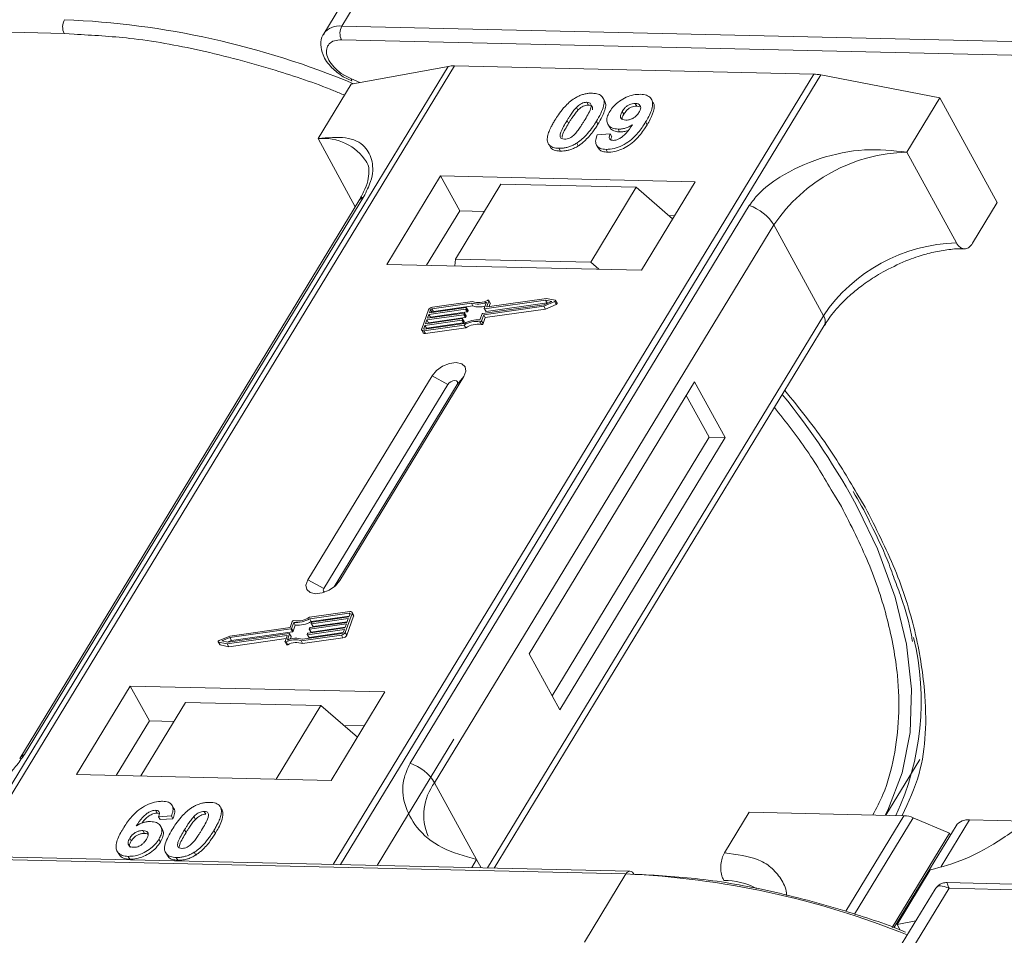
# Model space of a CAD drawing. Header units: millimetres. Extents: x -645 to 830, y -176 to 857.
# Tile 55 of 76: x 340 to 380, y 772 to 809. Entities that reach past the tile are written whole.
import ezdxf

# ---------------------------------------------------------------- set-up
doc = ezdxf.new("R2010")
doc.units = ezdxf.units.MM

msp = doc.modelspace()

# ---------------------------------------------------------------- linework, layer by layer
at = {"color": 7, "linetype": 'Continuous', "lineweight": 15}
for p, q in [((353.931, 811.609), (352.25, 808.847)), ((352.983, 809.159), (354.663, 811.921)), ((309.656, 809.593), (341.703, 808.857)), ((341.703, 808.857), (342.111, 808.827)), ((385.029, 808.423), (352.983, 809.159)), ((352.97, 808.599), (385.017, 807.863)), ((357.302, 807.522), (337.79, 775.455)), ((338.032, 775.45), (357.559, 807.541)), ((372.154, 807.206), (352.627, 775.115)), ((353.373, 807.014), (353.047, 807.182)), ((353.363, 806.797), (357.302, 807.522)), ((357.559, 807.541), (372.154, 807.206)), ((353.363, 806.797), (352.018, 804.587)), ((352.927, 775.108), (372.439, 807.175)), ((353.041, 807.1), (353.396, 806.94)), ((353.713, 806.862), (353.373, 807.014)), ((372.439, 807.175), (377.282, 806.248)), ((362.938, 806.065), (363, 805.951)), ((363.656, 806.128), (363.594, 806.242)), ((364.967, 805.906), (364.905, 806.02)), ((365.624, 806.07), (365.562, 806.183)), ((375.938, 804.038), (377.282, 806.248)), ((377.282, 806.248), (379.61, 801.993)), ((362.513, 805.855), (362.575, 805.741)), ((364.378, 805.696), (364.44, 805.583)), ((364.967, 805.906), (365.081, 805.883)), ((362.133, 805.323), (362.195, 805.209)), ((363.386, 805.178), (363.324, 805.291)), ((365.387, 805.151), (365.325, 805.264)), ((363.789, 805.175), (363.851, 805.061)), ((364.208, 804.973), (364.27, 804.859)), ((352.018, 804.587), (353.532, 801.82)), ((362.526, 804.406), (362.588, 804.292)), ((363.361, 804.744), (363.887, 804.779)), ((363.887, 804.779), (363.949, 804.666)), ((361.417, 804.318), (361.48, 804.205)), ((361.8, 804.195), (361.862, 804.082)), ((363.329, 804.325), (363.391, 804.211)), ((363.72, 804.151), (363.782, 804.037)), ((377.955, 800.351), (375.938, 804.038)), ((356.996, 803.073), (354.811, 799.482)), ((367.34, 802.836), (356.996, 803.073)), ((356.996, 803.073), (357.772, 801.655)), ((365.155, 799.245), (367.34, 802.836)), ((359.446, 802.737), (357.597, 799.698)), ((364.941, 802.611), (359.446, 802.737)), ((363.093, 799.572), (364.941, 802.611)), ((364.941, 802.611), (366.421, 801.326)), ((353.68, 802.063), (339.898, 779.414)), ((340.091, 779.581), (353.873, 802.231)), ((378.602, 800.336), (379.61, 801.993)), ((369.536, 801.871), (355.755, 779.222)), ((357.772, 801.655), (356.428, 799.445)), ((358.774, 801.632), (357.772, 801.655)), ((366.499, 801.454), (366.267, 801.46)), ((356.752, 778.433), (370.533, 801.082)), ((372.551, 797.394), (370.533, 801.082)), ((357.597, 799.698), (357.576, 799.419)), ((363.093, 799.572), (357.597, 799.698)), ((354.811, 799.482), (365.155, 799.245)), ((363.424, 799.285), (363.093, 799.572)), ((361.263, 798.033), (358.78, 797.68)), ((358.87, 797.769), (358.953, 798)), ((361.303, 798.099), (358.885, 797.756)), ((359.015, 797.903), (358.953, 798.017)), ((358.953, 798), (359.016, 797.887)), ((361.52, 797.979), (361.263, 798.033)), ((361.326, 797.92), (361.263, 798.033)), ((361.652, 798.025), (361.303, 798.099)), ((361.728, 797.903), (361.666, 798.016)), ((356.505, 797.63), (356.23, 796.864)), ((358.013, 797.662), (356.519, 797.45)), ((356.542, 797.514), (358.036, 797.726)), ((356.588, 797.642), (356.542, 797.514)), ((356.649, 797.529), (356.588, 797.642)), ((358.249, 797.908), (356.64, 797.68)), ((356.64, 797.68), (356.702, 797.566)), ((358.298, 797.976), (356.663, 797.743)), ((356.702, 797.566), (358.311, 797.795)), ((358.075, 797.549), (358.013, 797.662)), ((358.051, 797.713), (358.039, 797.681)), ((358.101, 797.568), (358.039, 797.681)), ((358.113, 797.608), (358.051, 797.722)), ((358.113, 797.6), (358.051, 797.713)), ((358.101, 797.568), (358.113, 797.6)), ((358.311, 797.795), (358.249, 797.908)), ((358.711, 797.489), (361.195, 797.842)), ((358.75, 797.434), (361.189, 797.78)), ((358.765, 797.694), (358.854, 797.94)), ((358.765, 797.685), (358.827, 797.572)), ((358.842, 797.567), (358.78, 797.68)), ((358.812, 797.32), (361.251, 797.667)), ((358.842, 797.567), (361.326, 797.92)), ((358.878, 797.756), (358.87, 797.769)), ((358.973, 797.769), (359.016, 797.887)), ((361.189, 797.78), (361.631, 797.967)), ((361.251, 797.667), (361.189, 797.78)), ((361.195, 797.842), (361.52, 797.979)), ((361.251, 797.667), (361.693, 797.853)), ((361.326, 797.92), (361.362, 797.912)), ((361.631, 797.967), (361.693, 797.853)), ((357.852, 797.216), (356.358, 797.003)), ((356.381, 797.067), (357.875, 797.279)), ((356.438, 797.227), (356.381, 797.067)), ((357.933, 797.439), (356.438, 797.227)), ((356.501, 797.113), (356.438, 797.227)), ((356.461, 797.291), (357.956, 797.503)), ((356.519, 797.45), (356.461, 797.291)), ((356.501, 797.113), (357.995, 797.326)), ((356.581, 797.337), (356.519, 797.45)), ((356.57, 797.306), (356.581, 797.337)), ((356.581, 797.337), (358.075, 797.549)), ((357.915, 797.102), (357.852, 797.216)), ((357.89, 797.266), (357.879, 797.234)), ((357.941, 797.121), (357.879, 797.234)), ((357.952, 797.161), (357.89, 797.275)), ((357.89, 797.266), (357.952, 797.153)), ((357.995, 797.326), (357.933, 797.439)), ((357.971, 797.49), (357.959, 797.458)), ((358.021, 797.344), (357.959, 797.458)), ((358.032, 797.385), (357.97, 797.498)), ((358.033, 797.376), (357.971, 797.49)), ((358.021, 797.344), (358.033, 797.376)), ((358.596, 797.223), (358.685, 797.47)), ((358.661, 797.187), (358.75, 797.434)), ((358.723, 797.074), (358.661, 797.187)), ((358.723, 797.074), (358.812, 797.32)), ((358.812, 797.32), (358.75, 797.434)), ((372.551, 797.394), (358.907, 774.971)), ((356.231, 796.815), (356.293, 796.701)), ((356.358, 797.003), (356.312, 796.876)), ((356.312, 796.876), (356.326, 796.85)), ((356.319, 796.786), (357.954, 797.018)), ((356.381, 796.672), (356.319, 796.786)), ((356.342, 796.85), (357.951, 797.078)), ((356.42, 796.89), (356.358, 797.003)), ((356.381, 796.672), (358.016, 796.905)), ((356.409, 796.859), (356.42, 796.89)), ((356.42, 796.89), (357.915, 797.102)), ((356.49, 797.083), (356.501, 797.113)), ((357.941, 797.121), (357.952, 797.153)), ((358.016, 796.905), (357.954, 797.018)), ((358.592, 797.15), (358.654, 797.036)), ((359.175, 774.965), (372.581, 796.997)), ((356.647, 794.959), (351.605, 786.673)), ((352.898, 786.643), (357.94, 794.929)), ((356.647, 794.959), (357.296, 794.608)), ((357.94, 794.929), (357.664, 794.6)), ((357.296, 794.608), (352.254, 786.322)), ((352.667, 786.388), (357.664, 794.6)), ((367.314, 794.714), (360.592, 783.666)), ((368.556, 792.445), (367.314, 794.714)), ((367.909, 792.46), (366.978, 794.162)), ((361.523, 781.964), (367.909, 792.46)), ((361.833, 781.396), (368.556, 792.445)), ((368.556, 792.445), (367.909, 792.46)), ((372.997, 790.103), (373.279, 789.645)), ((374.249, 789.623), (373.903, 790.182)), ((352.254, 786.322), (351.605, 786.673)), ((352.898, 786.643), (352.728, 786.44)), ((353.309, 785.383), (351.674, 785.151)), ((353.286, 785.319), (351.677, 785.09)), ((351.739, 784.977), (353.281, 785.196)), ((353.123, 784.538), (353.398, 785.305)), ((353.185, 784.425), (353.46, 785.191)), ((353.27, 785.165), (353.316, 785.293)), ((353.31, 785.276), (353.286, 785.319)), ((353.459, 785.24), (353.397, 785.354)), ((353.398, 785.305), (353.46, 785.191)), ((350.967, 784.982), (350.878, 784.735)), ((351.032, 784.945), (350.943, 784.698)), ((351.005, 784.585), (351.094, 784.832)), ((351.094, 784.832), (351.032, 784.945)), ((353.167, 784.878), (351.672, 784.666)), ((351.739, 784.977), (351.677, 785.09)), ((351.695, 784.73), (353.19, 784.942)), ((351.738, 784.902), (351.749, 784.934)), ((351.738, 784.894), (351.8, 784.78)), ((353.247, 785.101), (351.753, 784.889)), ((351.815, 784.776), (351.753, 784.889)), ((351.776, 784.953), (353.27, 785.165)), ((351.815, 784.776), (353.201, 784.972)), ((353.109, 784.718), (353.167, 784.878)), ((353.19, 784.942), (353.247, 785.101)), ((348.44, 784.388), (347.997, 784.202)), ((348.325, 784.069), (350.743, 784.413)), ((348.365, 784.135), (350.848, 784.488)), ((350.917, 784.68), (348.433, 784.327)), ((350.878, 784.735), (348.44, 784.388)), ((348.495, 784.214), (350.979, 784.566)), ((350.758, 784.4), (350.675, 784.169)), ((350.755, 784.391), (350.743, 784.413)), ((350.863, 784.475), (350.774, 784.228)), ((350.925, 784.37), (350.863, 784.483)), ((350.925, 784.362), (350.863, 784.475)), ((350.979, 784.566), (350.917, 784.68)), ((351.005, 784.585), (350.943, 784.698)), ((351.33, 784.193), (352.965, 784.425)), ((351.379, 784.261), (352.988, 784.489)), ((351.577, 784.455), (351.589, 784.487)), ((351.578, 784.447), (351.64, 784.334)), ((353.086, 784.654), (351.592, 784.442)), ((351.654, 784.329), (351.592, 784.442)), ((351.615, 784.506), (353.109, 784.718)), ((351.654, 784.329), (353.04, 784.526)), ((351.658, 784.679), (351.669, 784.711)), ((351.658, 784.671), (351.72, 784.557)), ((351.735, 784.552), (351.672, 784.666)), ((351.735, 784.552), (353.12, 784.749)), ((352.965, 784.425), (353.027, 784.312)), ((353.041, 784.527), (353.086, 784.654)), ((353.185, 784.425), (353.123, 784.538)), ((347.962, 784.153), (348.024, 784.039)), ((347.976, 784.143), (348.325, 784.069)), ((348.038, 784.03), (347.976, 784.143)), ((348.038, 784.03), (348.387, 783.956)), ((348.433, 784.327), (348.108, 784.19)), ((348.108, 784.19), (348.365, 784.135)), ((348.387, 783.956), (348.325, 784.069)), ((348.328, 784.143), (348.495, 784.214)), ((348.387, 783.956), (350.717, 784.287)), ((348.495, 784.214), (348.433, 784.327)), ((350.675, 784.152), (350.737, 784.039)), ((350.785, 784.035), (350.723, 784.148)), ((350.891, 784.267), (350.925, 784.362)), ((351.392, 784.08), (351.33, 784.193)), ((351.392, 784.08), (353.027, 784.312)), ((360.592, 783.666), (361.833, 781.396)), ((344.391, 782.357), (342.206, 778.767)), ((354.735, 782.12), (344.391, 782.357)), ((344.391, 782.357), (345.167, 780.939)), ((352.55, 778.529), (354.735, 782.12)), ((346.639, 781.69), (344.824, 778.706)), ((346.639, 781.69), (352.134, 781.563)), ((350.319, 778.58), (352.134, 781.563)), ((352.134, 781.563), (353.614, 780.279)), ((345.167, 780.939), (343.822, 778.729)), ((346.169, 780.916), (345.167, 780.939)), ((353.894, 780.739), (353.063, 780.758)), ((357.537, 780.207), (354.414, 775.074)), ((375.078, 777.111), (376.46, 779.381)), ((342.206, 778.767), (352.55, 778.529)), ((356.752, 778.433), (358.459, 775.313)), ((345.414, 777.311), (345.476, 777.198)), ((346.154, 777.391), (346.092, 777.504)), ((347.397, 777.266), (347.459, 777.152)), ((348.009, 777.501), (348.004, 777.511)), ((348.075, 777.393), (348.137, 777.28)), ((368.526, 775.581), (369.534, 777.238)), ((369.534, 777.238), (375.82, 777.094)), ((346.06, 777.085), (345.535, 777.05)), ((345.535, 777.05), (345.597, 776.937)), ((345.597, 776.937), (346.123, 776.972)), ((346.06, 777.085), (346.123, 776.972)), ((347.035, 776.942), (346.973, 777.056)), ((375.82, 777.094), (373.457, 773.211)), ((376.197, 777.006), (373.813, 773.088)), ((376.197, 777.006), (377.664, 776.38)), ((377.337, 775.034), (378.485, 776.921)), ((380.734, 776.869), (378.485, 776.921)), ((344.906, 776.49), (344.968, 776.376)), ((345.695, 776.539), (345.633, 776.652)), ((346.592, 776.522), (346.654, 776.409)), ((347.785, 776.495), (347.847, 776.381)), ((377.936, 776.687), (375.409, 772.534)), ((344.367, 776.18), (344.429, 776.067)), ((345.554, 776.143), (345.616, 776.029)), ((375.339, 772.558), (377.664, 776.38)), ((377.704, 776.307), (377.664, 776.38)), ((343.858, 775.648), (343.92, 775.534)), ((345.827, 775.588), (345.889, 775.475)), ((346.986, 775.607), (347.048, 775.493)), ((332.478, 775.461), (364.525, 774.726)), ((364.689, 774.838), (332.642, 775.573)), ((344.303, 775.441), (344.365, 775.328)), ((346.26, 775.396), (346.322, 775.283)), ((358.459, 775.313), (358.26, 774.986)), ((358.459, 775.313), (358.642, 774.977)), ((375.539, 772.68), (376.883, 774.89)), ((364.525, 774.726), (362.844, 771.964)), ((377.087, 774.111), (375.602, 771.671)), ((376.138, 771.659), (377.651, 774.145)), ((423.515, 773.324), (377.563, 774.379)), ((377.651, 774.145), (423.186, 773.1)), ((375.539, 772.68), (376.302, 772.821)), ((375.668, 772.444), (375.539, 772.68))]:
    msp.add_line(p, q, dxfattribs=at)
at = {"color": 7, "linetype": 'Continuous', "lineweight": 15, "flags": 128}
for points in [[(358.905, 798.02), (358.916, 798.024), (358.926, 798.026), (358.936, 798.026), (358.944, 798.024), (358.95, 798.02), (358.954, 798.015), (358.955, 798.008), (358.953, 798)], [(361.652, 798.025), (361.661, 798.022), (361.666, 798.016), (361.668, 798.008), (361.667, 798), (361.662, 797.99), (361.654, 797.981), (361.643, 797.973), (361.631, 797.967)], [(358.036, 797.726), (358.04, 797.727), (358.043, 797.726), (358.046, 797.725), (358.049, 797.724), (358.05, 797.722), (358.051, 797.719), (358.051, 797.716), (358.051, 797.713)], [(358.78, 797.68), (358.776, 797.68), (358.773, 797.681), (358.769, 797.682), (358.767, 797.683), (358.765, 797.685), (358.764, 797.688), (358.764, 797.69), (358.765, 797.694)], [(358.885, 797.756), (358.881, 797.756), (358.878, 797.756), (358.875, 797.757), (358.872, 797.759), (358.871, 797.761), (358.87, 797.763), (358.87, 797.766), (358.87, 797.769)], [(361.693, 797.853), (361.705, 797.859), (361.716, 797.867), (361.724, 797.877), (361.729, 797.886), (361.73, 797.895), (361.728, 797.903)], [(357.875, 797.279), (357.879, 797.28), (357.883, 797.279), (357.886, 797.278), (357.888, 797.277), (357.89, 797.275), (357.891, 797.272), (357.891, 797.269), (357.89, 797.266)], [(357.956, 797.503), (357.96, 797.503), (357.963, 797.503), (357.966, 797.502), (357.969, 797.5), (357.97, 797.498), (357.971, 797.496), (357.971, 797.493), (357.971, 797.49)], [(356.319, 796.786), (356.296, 796.784), (356.274, 796.786), (356.256, 796.792), (356.242, 796.801), (356.232, 796.814), (356.226, 796.829), (356.226, 796.846), (356.23, 796.864)], [(356.312, 796.876), (356.311, 796.87), (356.311, 796.864), (356.313, 796.859), (356.316, 796.855), (356.321, 796.852), (356.327, 796.85), (356.334, 796.849), (356.342, 796.85)], [(357.94, 794.929), (358.02, 795.142), (357.989, 795.324), (357.852, 795.449), (357.63, 795.497), (357.357, 795.46), (357.074, 795.345), (356.825, 795.169), (356.647, 794.959)], [(357.664, 794.6), (357.687, 794.66), (357.678, 794.712), (357.639, 794.748), (357.576, 794.761), (357.498, 794.751), (357.418, 794.718), (357.347, 794.668), (357.296, 794.608)], [(375.058, 777.112), (375.165, 777.324), (375.746, 778.838), (376.068, 780.478), (376.127, 782.227), (375.924, 784.065), (375.459, 785.973), (374.739, 787.93), (373.979, 789.524)], [(351.605, 786.673), (351.526, 786.46), (351.557, 786.278), (351.694, 786.153), (351.916, 786.106), (352.189, 786.142), (352.471, 786.257), (352.72, 786.433), (352.898, 786.643)], [(352.254, 786.322), (352.231, 786.261), (352.24, 786.209), (352.279, 786.174), (352.283, 786.172)], [(353.316, 785.293), (353.317, 785.299), (353.317, 785.305), (353.315, 785.31), (353.312, 785.314), (353.307, 785.317), (353.301, 785.319), (353.294, 785.319), (353.286, 785.319)], [(353.309, 785.383), (353.332, 785.384), (353.354, 785.382), (353.372, 785.376), (353.386, 785.367), (353.396, 785.355), (353.402, 785.34), (353.403, 785.323), (353.398, 785.305)], [(351.753, 784.889), (351.749, 784.889), (351.745, 784.889), (351.742, 784.89), (351.74, 784.892), (351.738, 784.894), (351.737, 784.896), (351.737, 784.899), (351.738, 784.902)], [(350.743, 784.413), (350.747, 784.413), (350.75, 784.412), (350.753, 784.411), (350.756, 784.41), (350.757, 784.408), (350.758, 784.405), (350.758, 784.403), (350.758, 784.4)], [(350.848, 784.488), (350.852, 784.488), (350.856, 784.488), (350.859, 784.487), (350.861, 784.485), (350.863, 784.483), (350.864, 784.481), (350.864, 784.478), (350.863, 784.475)], [(351.592, 784.442), (351.588, 784.442), (351.585, 784.442), (351.582, 784.443), (351.579, 784.445), (351.578, 784.447), (351.577, 784.449), (351.577, 784.452), (351.577, 784.455)], [(351.672, 784.666), (351.669, 784.665), (351.665, 784.666), (351.662, 784.667), (351.66, 784.668), (351.658, 784.67), (351.657, 784.673), (351.657, 784.676), (351.658, 784.679)], [(347.976, 784.143), (347.967, 784.147), (347.962, 784.152), (347.96, 784.16), (347.961, 784.169), (347.966, 784.179), (347.974, 784.188), (347.985, 784.196), (347.997, 784.202)], [(350.723, 784.148), (350.713, 784.144), (350.702, 784.142), (350.692, 784.142), (350.684, 784.144), (350.678, 784.148), (350.674, 784.154), (350.673, 784.161), (350.675, 784.169)], [(350.737, 784.039), (350.74, 784.035), (350.746, 784.031), (350.754, 784.029), (350.764, 784.029), (350.775, 784.031), (350.785, 784.035)]]:
    msp.add_lwpolyline(points, dxfattribs=at)
at = {"color": 7, "linetype": 'Continuous', "lineweight": 15}
for centre, radius, start, end in [((342.249, 809.125), 0.609, 151.2883, 206.0774), ((340.332, 775.346), 34.099, 67.3508, 87.6751), ((352.871, 808.403), 0.764, 81.6058, 144.0845), ((353.516, 808.866), 0.609, 151.2883, 206.0774), ((357.523, 806.278), 1.264, 88.3644, 100.0749), ((372.108, 805.476), 1.731, 78.9596, 88.4511), ((353.475, 806.987), 0.106, 165.0867, 215.6979), ((352.234, 802.51), 2.088, 32.7281, 95.9449), ((376.089, 797.345), 6.695, 91.2925, 146.0732), ((354.051, 801.831), 0.437, 114.0472, 148.0355), ((368.958, 800.117), 1.847, 31.4947, 71.765), ((378.106, 793.657), 6.695, 91.2925, 146.0732), ((358.552, 798.668), 0.737, 249.8549, 298.6145), ((356.69, 797.539), 0.206, 97.4207, 153.8527), ((356.649, 797.612), 0.0686, 97.4207, 153.8527), ((358.009, 797.696), 0.0343, 277.4207, 333.8527), ((358.104, 797.604), 0.00992, 336.9348, 26.0002), ((358.511, 798.681), 0.816, 251.2927, 294.8085), ((358.565, 798.517), 0.765, 250.6487, 287.8017), ((358.998, 797.894), 0.0192, 336.1246, 26.8104), ((356.711, 797.497), 0.0692, 97.5763, 152.4403), ((357.848, 797.25), 0.0343, 277.4207, 333.8527), ((357.928, 797.473), 0.0343, 277.4207, 333.8527), ((358.494, 796.172), 1.056, 84.4424, 120.9301), ((357.99, 797.36), 0.0343, 277.4207, 333.8527), ((358.023, 797.38), 0.00992, 336.9348, 26.0002), ((358.071, 797.583), 0.0343, 277.4207, 333.8527), ((358.602, 797.215), 0.0662, 261.7629, 334.647), ((358.716, 797.455), 0.0343, 97.4207, 153.8527), ((358.838, 797.58), 0.0134, 216.6597, 287.1115), ((372.243, 797.171), 0.38, 332.7392, 35.9387), ((357.91, 797.136), 0.0343, 277.4207, 333.8527), ((357.943, 797.157), 0.00992, 336.9348, 26.0002), ((358.442, 796.265), 0.898, 80.3986, 122.9491), ((358.504, 796.151), 0.898, 80.3986, 122.9491), ((358.664, 797.102), 0.0662, 261.7629, 334.647), ((356.358, 796.749), 0.0803, 216.6597, 287.1115), ((348.456, 775.963), 28.902, 27.9836, 39.122), ((353.405, 785.214), 0.0595, 336.9348, 26.0002), ((351.027, 784.953), 0.0662, 81.7629, 154.647), ((351.134, 785.996), 1.056, 264.4424, 300.9301), ((351.186, 785.904), 0.898, 260.3986, 302.9491), ((351.196, 785.883), 1.056, 264.4424, 300.9301), ((351.78, 784.919), 0.0343, 97.4207, 153.8527), ((350.912, 784.714), 0.0343, 277.4207, 333.8527), ((350.975, 784.6), 0.0343, 277.4207, 333.8527), ((351.62, 784.472), 0.0343, 97.4207, 153.8527), ((351.7, 784.696), 0.0343, 97.4207, 153.8527), ((351.731, 784.565), 0.0134, 216.6597, 287.1115), ((351.811, 784.788), 0.0134, 216.6597, 287.1115), ((352.938, 784.629), 0.206, 277.4207, 333.8527), ((352.979, 784.557), 0.0686, 277.4207, 333.8527), ((353, 784.516), 0.206, 277.4207, 333.8527), ((348.04, 784.049), 0.0191, 210.2186, 262.8226), ((351.076, 783.501), 0.737, 69.8549, 118.6145), ((351.117, 783.487), 0.816, 71.2927, 114.8085), ((351.138, 783.388), 0.737, 69.8549, 118.6145), ((350.916, 784.365), 0.00992, 336.9348, 26.0002), ((351.65, 784.342), 0.0134, 216.6597, 287.1115), ((365.478, 781.741), 11.04, 335.1495, 13.5408), ((340.269, 779.182), 0.437, 114.0436, 148.1804), ((355.177, 777.468), 1.847, 31.4947, 71.765), ((358.503, 777.116), 2.191, 143.0587, 202.974), ((375.775, 776.056), 1.039, 66.0507, 87.522), ((378.413, 776.328), 0.598, 83.0653, 142.99), ((364.705, 774.639), 0.199, 94.3757, 154.3004), ((364.668, 774.644), 0.195, 22.384, 83.6695), ((363.069, 740.382), 34.375, 67.9845, 87.5725), ((368.541, 771.703), 2.758, 62.2208, 90.8537)]:
    msp.add_arc(centre, radius, start, end, dxfattribs=at)
for points, knots in [([(342.111, 808.827), (342.859, 808.786), (344.516, 808.695), (347.263, 808.207), (350.047, 807.458), (352.013, 806.811), (352.95, 806.415), (353.093, 806.354)], [0, 0, 0, 0, 0.216275, 0.479557, 0.750255, 0.961851, 1, 1, 1, 1]), ([(352.263, 808.844), (352.247, 808.826), (352.145, 808.708), (352.11, 808.393), (352.185, 808.033), (352.359, 807.72), (352.615, 807.401), (352.877, 807.216), (353.041, 807.1)], [0, 0, 0, 0, 0.037615, 0.241517, 0.451999, 0.598171, 0.747954, 1, 1, 1, 1]), ([(353.047, 807.182), (353.044, 807.184), (352.923, 807.246), (352.717, 807.431), (352.485, 807.705), (352.362, 807.986), (352.349, 808.241), (352.455, 808.446), (352.667, 808.58), (352.871, 808.593), (352.97, 808.599)], [0, 0, 0, 0, 0.003628, 0.149327, 0.295025, 0.432885, 0.570744, 0.716442, 0.862141, 1, 1, 1, 1]), ([(362.436, 806.222), (362.481, 806.249), (362.574, 806.304), (362.722, 806.365), (362.872, 806.408), (362.994, 806.427), (363.09, 806.433), (363.138, 806.433), (363.162, 806.433)], [0, 0, 0, 0, 0.193776, 0.3936, 0.587864, 0.788908, 0.894169, 1, 1, 1, 1]), ([(363.162, 806.433), (363.246, 806.425), (363.415, 806.41), (363.576, 806.295), (363.653, 806.129), (363.614, 805.794), (363.447, 805.504), (363.324, 805.291)], [0, 0, 0, 0, 0.147566, 0.296688, 0.431278, 0.580404, 1, 1, 1, 1]), ([(363.867, 805.686), (363.917, 805.76), (364.018, 805.909), (364.254, 806.117), (364.534, 806.276), (364.839, 806.378), (365.023, 806.385), (365.119, 806.388)], [0, 0, 0, 0, 0.197927, 0.397728, 0.597413, 0.790584, 1, 1, 1, 1]), ([(365.119, 806.388), (365.203, 806.38), (365.371, 806.365), (365.536, 806.247), (365.622, 806.074), (365.597, 805.775), (365.461, 805.493), (365.344, 805.297), (365.325, 805.264)], [0, 0, 0, 0, 0.148288, 0.297745, 0.443713, 0.607791, 0.934708, 1, 1, 1, 1]), ([(361.636, 805.334), (361.682, 805.408), (361.788, 805.575), (362.012, 805.867), (362.245, 806.098), (362.417, 806.21), (362.436, 806.222)], [0, 0, 0, 0, 0.236731, 0.537555, 0.949668, 1, 1, 1, 1]), ([(362.513, 805.855), (362.552, 805.892), (362.614, 805.954), (362.726, 806.022), (362.828, 806.056), (362.898, 806.064), (362.934, 806.065), (362.938, 806.065)], [0, 0, 0, 0, 0.334804, 0.542561, 0.750382, 0.970721, 1, 1, 1, 1]), ([(362.938, 806.065), (362.973, 806.061), (363.035, 806.054), (363.095, 806.01), (363.118, 805.926), (363.088, 805.773), (362.978, 805.556), (362.879, 805.39), (362.83, 805.307)], [0, 0, 0, 0, 0.104614, 0.188814, 0.273512, 0.444127, 0.719481, 1, 1, 1, 1]), ([(363.386, 805.178), (363.43, 805.251), (363.565, 805.481), (363.695, 805.785), (363.716, 806.035), (363.66, 806.103), (363.645, 806.122)], [0, 0, 0, 0, 0.220552, 0.687786, 0.91457, 1, 1, 1, 1]), ([(364.378, 805.696), (364.409, 805.744), (364.46, 805.821), (364.568, 805.918), (364.675, 805.976), (364.792, 806.015), (364.864, 806.018), (364.905, 806.02)], [0, 0, 0, 0, 0.2913202, 0.4655393, 0.6416315, 0.798664, 1, 1, 1, 1]), ([(364.905, 806.02), (364.946, 806.015), (365.03, 806.005), (365.103, 805.938), (365.133, 805.848), (365.109, 805.747), (365.072, 805.68), (365.055, 805.649)], [0, 0, 0, 0, 0.207955, 0.420406, 0.62732, 0.827707, 1, 1, 1, 1]), ([(365.387, 805.151), (365.43, 805.225), (365.561, 805.447), (365.676, 805.748), (365.683, 805.985), (365.626, 806.05), (365.615, 806.064)], [0, 0, 0, 0, 0.2271221, 0.6848597, 0.9348975, 1, 1, 1, 1]), ([(362.133, 805.323), (362.156, 805.36), (362.202, 805.433), (362.266, 805.533), (362.327, 805.622), (362.383, 805.7), (362.443, 805.778), (362.49, 805.829), (362.513, 805.855)], [0, 0, 0, 0, 0.205942, 0.411959, 0.558149, 0.704502, 0.851801, 1, 1, 1, 1]), ([(362.195, 805.209), (362.218, 805.246), (362.264, 805.32), (362.328, 805.42), (362.389, 805.508), (362.445, 805.586), (362.505, 805.665), (362.552, 805.716), (362.575, 805.741)], [0, 0, 0, 0, 0.2059417, 0.4119594, 0.558149, 0.7045024, 0.8518015, 1, 1, 1, 1]), ([(362.575, 805.741), (362.614, 805.779), (362.676, 805.84), (362.788, 805.908), (362.89, 805.943), (362.96, 805.951), (362.996, 805.951), (363, 805.951)], [0, 0, 0, 0, 0.334804, 0.542561, 0.750382, 0.970721, 1, 1, 1, 1]), ([(363, 805.951), (363.035, 805.947), (363.098, 805.94), (363.156, 805.896), (363.177, 805.835), (363.166, 805.787), (363.161, 805.763)], [0, 0, 0, 0, 0.293658, 0.530016, 0.767769, 1, 1, 1, 1]), ([(364.208, 804.973), (364.124, 804.982), (363.957, 804.999), (363.802, 805.124), (363.732, 805.297), (363.762, 805.495), (363.835, 805.628), (363.867, 805.686)], [0, 0, 0, 0, 0.210189, 0.421773, 0.623603, 0.837034, 1, 1, 1, 1]), ([(364.516, 805.339), (364.474, 805.343), (364.396, 805.351), (364.322, 805.405), (364.294, 805.48), (364.313, 805.58), (364.354, 805.653), (364.378, 805.696)], [0, 0, 0, 0, 0.213937, 0.398075, 0.583091, 0.751666, 1, 1, 1, 1]), ([(364.366, 805.384), (364.368, 805.407), (364.374, 805.47), (364.414, 805.539), (364.44, 805.583)], [0, 0, 0, 0, 0.366323, 1, 1, 1, 1]), ([(364.44, 805.583), (364.471, 805.631), (364.522, 805.707), (364.63, 805.805), (364.737, 805.863), (364.854, 805.901), (364.926, 805.904), (364.967, 805.906)], [0, 0, 0, 0, 0.29132, 0.465539, 0.641632, 0.798664, 1, 1, 1, 1]), ([(365.055, 805.649), (365.025, 805.605), (364.975, 805.532), (364.863, 805.44), (364.748, 805.381), (364.627, 805.343), (364.553, 805.34), (364.516, 805.339)], [0, 0, 0, 0, 0.2673945, 0.4472142, 0.6271221, 0.8130653, 1, 1, 1, 1]), ([(361.347, 804.436), (361.339, 804.466), (361.325, 804.528), (361.335, 804.66), (361.38, 804.832), (361.461, 805.019), (361.549, 805.187), (361.607, 805.285), (361.636, 805.334)], [0, 0, 0, 0, 0.1184406, 0.2393457, 0.4595932, 0.6849248, 0.8422399, 1, 1, 1, 1]), ([(362.024, 804.563), (361.983, 804.569), (361.916, 804.578), (361.863, 804.628), (361.846, 804.714), (361.879, 804.867), (361.991, 805.083), (362.086, 805.243), (362.133, 805.323)], [0, 0, 0, 0, 0.1253702, 0.2022903, 0.2791788, 0.4647576, 0.7305818, 1, 1, 1, 1]), ([(361.928, 804.64), (361.931, 804.67), (361.945, 804.775), (362.056, 804.97), (362.149, 805.129), (362.195, 805.209)], [0, 0, 0, 0, 0.166989, 0.580698, 1, 1, 1, 1]), ([(362.83, 805.307), (362.807, 805.27), (362.761, 805.196), (362.697, 805.097), (362.636, 805.007), (362.579, 804.929), (362.519, 804.85), (362.472, 804.799), (362.449, 804.773)], [0, 0, 0, 0, 0.20527, 0.410616, 0.55715, 0.703844, 0.851471, 1, 1, 1, 1]), ([(363.324, 805.291), (363.278, 805.217), (363.173, 805.05), (362.953, 804.764), (362.722, 804.534), (362.551, 804.422), (362.526, 804.406)], [0, 0, 0, 0, 0.237281, 0.538591, 0.932677, 1, 1, 1, 1]), ([(365.325, 805.264), (365.278, 805.191), (365.138, 804.969), (364.892, 804.664), (364.541, 804.387), (364.216, 804.225), (363.93, 804.154), (363.776, 804.152), (363.72, 804.151)], [0, 0, 0, 0, 0.142337, 0.429127, 0.589943, 0.751205, 0.909895, 1, 1, 1, 1]), ([(362.588, 804.292), (362.632, 804.322), (362.72, 804.381), (362.866, 804.506), (363.022, 804.667), (363.166, 804.848), (363.287, 805.019), (363.353, 805.125), (363.386, 805.178)], [0, 0, 0, 0, 0.118595, 0.239509, 0.447458, 0.659935, 0.829685, 1, 1, 1, 1]), ([(363.782, 804.037), (363.872, 804.041), (364.054, 804.048), (364.356, 804.146), (364.653, 804.307), (364.992, 804.59), (365.22, 804.886), (365.353, 805.097), (365.387, 805.151)], [0, 0, 0, 0, 0.14324, 0.28761, 0.430449, 0.591135, 0.89544, 1, 1, 1, 1]), ([(363.862, 805.067), (363.873, 805.04), (363.911, 804.955), (364.056, 804.878), (364.207, 804.865), (364.27, 804.859)], [0, 0, 0, 0, 0.20752, 0.66568, 1, 1, 1, 1]), ([(364.008, 804.518), (364.044, 804.52), (364.118, 804.524), (364.249, 804.577), (364.398, 804.669), (364.59, 804.867), (364.707, 805.033), (364.788, 805.147)], [0, 0, 0, 0, 0.112015, 0.224355, 0.367768, 0.565827, 1, 1, 1, 1]), ([(364.788, 805.147), (364.741, 805.121), (364.647, 805.068), (364.523, 805.021), (364.423, 804.994), (364.35, 804.98), (364.278, 804.973), (364.231, 804.973), (364.208, 804.973)], [0, 0, 0, 0, 0.243491, 0.496266, 0.61821, 0.741704, 0.870158, 1, 1, 1, 1]), ([(364.27, 804.859), (364.314, 804.86), (364.405, 804.862), (364.524, 804.889), (364.594, 804.913), (364.614, 804.92)], [0, 0, 0, 0, 0.409454, 0.83528, 1, 1, 1, 1]), ([(353.873, 802.231), (353.979, 802.442), (354.25, 802.982), (354.261, 803.697), (353.942, 804.331), (353.208, 804.705), (352.413, 804.626), (352.018, 804.587)], [0, 0, 0, 0, 0.125713, 0.321276, 0.524466, 0.763484, 1, 1, 1, 1]), ([(361.8, 804.195), (361.758, 804.197), (361.672, 804.202), (361.559, 804.229), (361.462, 804.275), (361.401, 804.331), (361.365, 804.387), (361.353, 804.419), (361.347, 804.436)], [0, 0, 0, 0, 0.192635, 0.388697, 0.582015, 0.783044, 0.890959, 1, 1, 1, 1]), ([(362.526, 804.406), (362.481, 804.379), (362.388, 804.324), (362.24, 804.262), (362.09, 804.219), (361.968, 804.201), (361.871, 804.195), (361.824, 804.195), (361.8, 804.195)], [0, 0, 0, 0, 0.193769, 0.393564, 0.587886, 0.789131, 0.894283, 1, 1, 1, 1]), ([(362.449, 804.773), (362.41, 804.736), (362.348, 804.675), (362.237, 804.607), (362.136, 804.572), (362.066, 804.564), (362.03, 804.563), (362.024, 804.563)], [0, 0, 0, 0, 0.333678, 0.540413, 0.747264, 0.961209, 1, 1, 1, 1]), ([(363.72, 804.151), (363.636, 804.159), (363.484, 804.174), (363.342, 804.279), (363.279, 804.437), (363.305, 804.603), (363.349, 804.714), (363.361, 804.744)], [0, 0, 0, 0, 0.2427882, 0.4388655, 0.6348012, 0.9009361, 1, 1, 1, 1]), ([(363.887, 804.779), (363.868, 804.735), (363.84, 804.667), (363.85, 804.586), (363.892, 804.541), (363.95, 804.521), (363.992, 804.519), (364.008, 804.518)], [0, 0, 0, 0, 0.3447142, 0.5290593, 0.7142089, 0.8921959, 1, 1, 1, 1]), ([(363.913, 804.538), (363.916, 804.562), (363.919, 804.603), (363.94, 804.647), (363.949, 804.666)], [0, 0, 0, 0, 0.569737, 1, 1, 1, 1]), ([(361.483, 804.207), (361.494, 804.195), (361.526, 804.159), (361.608, 804.121), (361.703, 804.095), (361.791, 804.085), (361.838, 804.083), (361.862, 804.082)], [0, 0, 0, 0, 0.143925, 0.415852, 0.697483, 0.848301, 1, 1, 1, 1]), ([(361.862, 804.082), (361.906, 804.082), (361.995, 804.082), (362.137, 804.103), (362.286, 804.143), (362.413, 804.195), (362.514, 804.247), (362.563, 804.277), (362.588, 804.292)], [0, 0, 0, 0, 0.193594, 0.390501, 0.584817, 0.78683, 0.892868, 1, 1, 1, 1]), ([(363.394, 804.213), (363.426, 804.17), (363.488, 804.087), (363.645, 804.045), (363.747, 804.039), (363.782, 804.037)], [0, 0, 0, 0, 0.4158523, 0.8021376, 1, 1, 1, 1]), ([(375.938, 804.038), (375.37, 804.1), (374.235, 804.223), (372.394, 803.841), (370.923, 803.167), (369.966, 802.459), (369.653, 802.03), (369.536, 801.871)], [0, 0, 0, 0, 0.249096, 0.498243, 0.745205, 0.90541, 1, 1, 1, 1]), ([(353.984, 803.637), (353.994, 803.623), (354.056, 803.54), (354.089, 803.356), (354.074, 802.992), (353.953, 802.559), (353.768, 802.225), (353.678, 802.062)], [0, 0, 0, 0, 0.054359, 0.333223, 0.559722, 0.78604, 1, 1, 1, 1]), ([(375.06, 799.225), (375.376, 799.383), (375.818, 799.605), (376.483, 799.838), (377.035, 799.991), (377.65, 800.089), (378.07, 800.127), (378.257, 800.11), (378.271, 800.109)], [0, 0, 0, 0, 0.288391, 0.40474, 0.594322, 0.785544, 0.984773, 1, 1, 1, 1]), ([(378.602, 800.336), (378.561, 800.28), (378.478, 800.168), (378.324, 800.101), (378.169, 800.12), (378.042, 800.213), (377.98, 800.312), (377.955, 800.351)], [0, 0, 0, 0, 0.2146939, 0.4293877, 0.6440816, 0.8587754, 1, 1, 1, 1]), ([(372.595, 796.999), (372.639, 797.076), (372.793, 797.345), (373.159, 797.776), (373.634, 798.238), (374.133, 798.642), (374.607, 798.968), (374.939, 799.156), (375.06, 799.225)], [0, 0, 0, 0, 0.097286, 0.340622, 0.525469, 0.686972, 0.885597, 1, 1, 1, 1]), ([(373.903, 790.182), (373.518, 790.839), (372.693, 792.248), (371.576, 793.628), (370.98, 794.366)], [0, 0, 0, 0, 0.466038, 1, 1, 1, 1]), ([(370.556, 793.67), (371.015, 793.09), (371.947, 791.912), (372.643, 790.713), (372.997, 790.103)], [0, 0, 0, 0, 0.491765, 1, 1, 1, 1]), ([(373.75, 790.253), (373.988, 789.855), (374.249, 789.417), (374.448, 788.983), (374.466, 788.943)], [0, 0, 0, 0, 0.909028, 1, 1, 1, 1]), ([(373.279, 789.645), (373.665, 788.885), (374.448, 787.341), (375.204, 785.035), (375.587, 782.935), (375.642, 781.071), (375.439, 779.455), (375.085, 778.126), (374.699, 777.395), (374.556, 777.123)], [0, 0, 0, 0, 0.16408, 0.333248, 0.507181, 0.643138, 0.779117, 0.917968, 1, 1, 1, 1]), ([(375.752, 777.096), (376.008, 777.651), (376.703, 779.157), (376.772, 781.753), (376.326, 784.572), (375.532, 787.081), (374.675, 788.779), (374.249, 789.623)], [0, 0, 0, 0, 0.16364, 0.444056, 0.631093, 0.816546, 1, 1, 1, 1]), ([(374.466, 788.943), (374.705, 788.46), (375.075, 787.709), (375.334, 786.973), (375.426, 786.711)], [0, 0, 0, 0, 0.643751, 1, 1, 1, 1]), ([(375.426, 786.711), (375.522, 786.457), (375.817, 785.682), (376.057, 784.83), (376.151, 784.25), (376.165, 784.163)], [0, 0, 0, 0, 0.293468, 0.894473, 1, 1, 1, 1]), ([(334.539, 775.862), (335.005, 775.985), (335.938, 776.232), (337.511, 777.105), (338.805, 778.103), (339.673, 778.972), (339.978, 779.416), (340.091, 779.581)], [0, 0, 0, 0, 0.249096, 0.498243, 0.745205, 0.90541, 1, 1, 1, 1]), ([(355.755, 779.222), (355.654, 779), (355.398, 778.433), (355.496, 777.518), (355.998, 776.55), (356.98, 775.723), (357.967, 775.449), (358.459, 775.313)], [0, 0, 0, 0, 0.125713, 0.321276, 0.524466, 0.763484, 1, 1, 1, 1]), ([(376.883, 774.89), (377.35, 775.013), (378.283, 775.26), (379.855, 776.133), (381.149, 777.132), (382.017, 778), (382.322, 778.445), (382.435, 778.61)], [0, 0, 0, 0, 0.2490962, 0.4982428, 0.745205, 0.90541, 1, 1, 1, 1]), ([(344.097, 776.565), (344.143, 776.638), (344.284, 776.86), (344.529, 777.165), (344.88, 777.442), (345.206, 777.604), (345.491, 777.675), (345.646, 777.677), (345.702, 777.678)], [0, 0, 0, 0, 0.142337, 0.429127, 0.589943, 0.751205, 0.909895, 1, 1, 1, 1]), ([(345.702, 777.678), (345.786, 777.67), (345.939, 777.656), (346.079, 777.55), (346.142, 777.393), (346.117, 777.227), (346.073, 777.117), (346.06, 777.085)], [0, 0, 0, 0, 0.2426908, 0.4390024, 0.635006, 0.8950587, 1, 1, 1, 1]), ([(346.895, 777.423), (346.941, 777.45), (347.033, 777.505), (347.181, 777.567), (347.331, 777.61), (347.454, 777.628), (347.55, 777.634), (347.598, 777.634), (347.621, 777.634)], [0, 0, 0, 0, 0.193776, 0.3936, 0.587864, 0.788908, 0.894169, 1, 1, 1, 1]), ([(347.621, 777.634), (347.664, 777.632), (347.75, 777.627), (347.863, 777.6), (347.96, 777.555), (348.02, 777.498), (348.056, 777.442), (348.069, 777.41), (348.075, 777.393)], [0, 0, 0, 0, 0.192627, 0.388684, 0.582013, 0.783201, 0.891038, 1, 1, 1, 1]), ([(345.414, 777.311), (345.377, 777.309), (345.303, 777.305), (345.171, 777.252), (345.022, 777.159), (344.83, 776.96), (344.713, 776.795), (344.634, 776.682)], [0, 0, 0, 0, 0.112049, 0.22438, 0.370115, 0.570276, 1, 1, 1, 1]), ([(344.855, 776.788), (344.855, 776.788), (344.906, 776.858), (344.999, 776.965), (345.158, 777.097), (345.294, 777.167), (345.404, 777.196), (345.456, 777.197), (345.476, 777.198)], [0, 0, 0, 0, 0.000071, 0.368569, 0.571075, 0.774891, 0.911654, 1, 1, 1, 1]), ([(345.535, 777.05), (345.553, 777.093), (345.581, 777.161), (345.571, 777.242), (345.53, 777.288), (345.471, 777.308), (345.43, 777.31), (345.414, 777.311)], [0, 0, 0, 0, 0.33384, 0.524547, 0.716372, 0.891824, 1, 1, 1, 1]), ([(345.476, 777.198), (345.511, 777.197), (345.55, 777.195), (345.572, 777.178), (345.575, 777.176)], [0, 0, 0, 0, 0.900108, 1, 1, 1, 1]), ([(346.097, 776.538), (346.144, 776.612), (346.249, 776.779), (346.473, 777.069), (346.705, 777.3), (346.877, 777.411), (346.895, 777.423)], [0, 0, 0, 0, 0.237381, 0.538918, 0.949082, 1, 1, 1, 1]), ([(346.123, 776.972), (346.147, 777.043), (346.196, 777.188), (346.202, 777.338), (346.154, 777.386), (346.151, 777.389)], [0, 0, 0, 0, 0.4817849, 0.9693075, 1, 1, 1, 1]), ([(346.973, 777.056), (347.011, 777.093), (347.073, 777.155), (347.186, 777.223), (347.288, 777.258), (347.358, 777.265), (347.393, 777.266), (347.397, 777.266)], [0, 0, 0, 0, 0.334804, 0.542561, 0.750382, 0.970721, 1, 1, 1, 1]), ([(347.397, 777.266), (347.432, 777.262), (347.494, 777.255), (347.552, 777.211), (347.577, 777.132), (347.55, 776.981), (347.44, 776.761), (347.339, 776.592), (347.288, 776.506)], [0, 0, 0, 0, 0.105646, 0.186221, 0.267042, 0.431541, 0.712708, 1, 1, 1, 1]), ([(348.075, 777.393), (348.082, 777.363), (348.097, 777.301), (348.087, 777.172), (348.045, 777.007), (347.967, 776.823), (347.879, 776.652), (347.816, 776.547), (347.785, 776.495)], [0, 0, 0, 0, 0.118432, 0.239329, 0.449434, 0.664178, 0.83182, 1, 1, 1, 1]), ([(347.847, 776.381), (347.891, 776.455), (347.988, 776.62), (348.11, 776.891), (348.172, 777.126), (348.144, 777.248), (348.137, 777.28)], [0, 0, 0, 0, 0.2367747, 0.5279276, 0.8783337, 1, 1, 1, 1]), ([(348.137, 777.28), (348.126, 777.309), (348.11, 777.352), (348.075, 777.384), (348.063, 777.395)], [0, 0, 0, 0, 0.667997, 1, 1, 1, 1]), ([(344.634, 776.682), (344.68, 776.708), (344.774, 776.761), (344.899, 776.809), (344.998, 776.835), (345.071, 776.849), (345.144, 776.856), (345.19, 776.856), (345.214, 776.856)], [0, 0, 0, 0, 0.243654, 0.49576, 0.617892, 0.741503, 0.870025, 1, 1, 1, 1]), ([(345.214, 776.856), (345.297, 776.847), (345.465, 776.83), (345.618, 776.705), (345.688, 776.535), (345.661, 776.338), (345.587, 776.203), (345.554, 776.143)], [0, 0, 0, 0, 0.210216, 0.421975, 0.620016, 0.831037, 1, 1, 1, 1]), ([(346.592, 776.522), (346.615, 776.559), (346.66, 776.633), (346.725, 776.732), (346.785, 776.822), (346.843, 776.9), (346.903, 776.979), (346.949, 777.03), (346.973, 777.056)], [0, 0, 0, 0, 0.20527, 0.410616, 0.557148, 0.703844, 0.851475, 1, 1, 1, 1]), ([(346.654, 776.409), (346.677, 776.446), (346.722, 776.519), (346.787, 776.619), (346.848, 776.708), (346.905, 776.787), (346.965, 776.865), (347.011, 776.916), (347.035, 776.942)], [0, 0, 0, 0, 0.20527, 0.410616, 0.557148, 0.703844, 0.851475, 1, 1, 1, 1]), ([(347.035, 776.942), (347.073, 776.98), (347.136, 777.041), (347.248, 777.109), (347.35, 777.144), (347.42, 777.152), (347.455, 777.152), (347.459, 777.152)], [0, 0, 0, 0, 0.334804, 0.542561, 0.750382, 0.970721, 1, 1, 1, 1]), ([(344.303, 775.441), (344.219, 775.449), (344.05, 775.465), (343.885, 775.581), (343.799, 775.754), (343.824, 776.054), (343.96, 776.336), (344.077, 776.532), (344.097, 776.565)], [0, 0, 0, 0, 0.148269, 0.297647, 0.442421, 0.607851, 0.935658, 1, 1, 1, 1]), ([(344.367, 776.18), (344.398, 776.226), (344.449, 776.301), (344.565, 776.393), (344.68, 776.451), (344.799, 776.487), (344.871, 776.489), (344.906, 776.49)], [0, 0, 0, 0, 0.276721, 0.45687, 0.637007, 0.824068, 1, 1, 1, 1]), ([(344.906, 776.49), (344.948, 776.486), (345.025, 776.479), (345.097, 776.424), (345.129, 776.348), (345.107, 776.245), (345.066, 776.171), (345.044, 776.133)], [0, 0, 0, 0, 0.213757, 0.394944, 0.576585, 0.777311, 1, 1, 1, 1]), ([(345.616, 776.029), (345.655, 776.104), (345.733, 776.252), (345.751, 776.431), (345.701, 776.508), (345.685, 776.533)], [0, 0, 0, 0, 0.401791, 0.807526, 1, 1, 1, 1]), ([(346.26, 775.396), (346.176, 775.404), (346.007, 775.419), (345.845, 775.534), (345.764, 775.711), (345.818, 776.052), (345.984, 776.34), (346.097, 776.538)], [0, 0, 0, 0, 0.1475277, 0.2965695, 0.43214, 0.6087374, 1, 1, 1, 1]), ([(346.484, 775.764), (346.442, 775.77), (346.376, 775.779), (346.321, 775.828), (346.306, 775.913), (346.337, 776.065), (346.449, 776.28), (346.544, 776.441), (346.592, 776.522)], [0, 0, 0, 0, 0.125351, 0.202197, 0.279182, 0.459742, 0.727968, 1, 1, 1, 1]), ([(346.386, 775.84), (346.39, 775.869), (346.402, 775.972), (346.514, 776.168), (346.607, 776.328), (346.654, 776.409)], [0, 0, 0, 0, 0.159501, 0.57679, 1, 1, 1, 1]), ([(347.288, 776.506), (347.265, 776.469), (347.22, 776.396), (347.155, 776.296), (347.095, 776.207), (347.038, 776.129), (346.978, 776.051), (346.932, 776), (346.908, 775.975)], [0, 0, 0, 0, 0.205942, 0.411959, 0.558149, 0.704502, 0.851801, 1, 1, 1, 1]), ([(347.785, 776.495), (347.739, 776.421), (347.634, 776.254), (347.413, 775.967), (347.182, 775.736), (347.011, 775.623), (346.986, 775.607)], [0, 0, 0, 0, 0.236629, 0.537361, 0.932986, 1, 1, 1, 1]), ([(344.517, 775.809), (344.475, 775.814), (344.392, 775.824), (344.318, 775.892), (344.289, 775.98), (344.313, 776.082), (344.349, 776.148), (344.367, 776.18)], [0, 0, 0, 0, 0.207905, 0.419981, 0.630626, 0.821735, 1, 1, 1, 1]), ([(345.554, 776.143), (345.504, 776.069), (345.403, 775.92), (345.168, 775.712), (344.883, 775.551), (344.577, 775.451), (344.394, 775.444), (344.303, 775.441)], [0, 0, 0, 0, 0.197831, 0.3973, 0.59891, 0.798741, 1, 1, 1, 1]), ([(344.38, 775.806), (344.371, 775.827), (344.35, 775.875), (344.376, 775.969), (344.412, 776.035), (344.429, 776.067)], [0, 0, 0, 0, 0.296139, 0.660307, 1, 1, 1, 1]), ([(344.365, 775.328), (344.455, 775.331), (344.637, 775.337), (344.933, 775.433), (345.213, 775.587), (345.456, 775.794), (345.562, 775.95), (345.616, 776.029)], [0, 0, 0, 0, 0.198208, 0.398397, 0.584963, 0.787074, 1, 1, 1, 1]), ([(344.429, 776.067), (344.46, 776.112), (344.511, 776.187), (344.627, 776.279), (344.742, 776.338), (344.861, 776.373), (344.933, 776.375), (344.968, 776.376)], [0, 0, 0, 0, 0.276721, 0.45687, 0.637007, 0.824068, 1, 1, 1, 1]), ([(345.044, 776.133), (345.012, 776.085), (344.962, 776.009), (344.854, 775.912), (344.747, 775.853), (344.629, 775.814), (344.557, 775.811), (344.517, 775.809)], [0, 0, 0, 0, 0.288697, 0.463553, 0.639942, 0.801808, 1, 1, 1, 1]), ([(344.968, 776.376), (345.012, 776.374), (345.073, 776.37), (345.107, 776.341), (345.117, 776.333)], [0, 0, 0, 0, 0.7157183, 1, 1, 1, 1]), ([(347.048, 775.493), (347.091, 775.523), (347.179, 775.582), (347.327, 775.709), (347.485, 775.872), (347.63, 776.055), (347.75, 776.226), (347.815, 776.329), (347.847, 776.381)], [0, 0, 0, 0, 0.11827, 0.23888, 0.450732, 0.667209, 0.83334, 1, 1, 1, 1]), ([(346.986, 775.607), (346.94, 775.58), (346.848, 775.525), (346.7, 775.464), (346.55, 775.421), (346.427, 775.402), (346.331, 775.396), (346.284, 775.396), (346.26, 775.396)], [0, 0, 0, 0, 0.193769, 0.393564, 0.587886, 0.789131, 0.894283, 1, 1, 1, 1]), ([(346.908, 775.975), (346.87, 775.937), (346.808, 775.876), (346.696, 775.808), (346.596, 775.773), (346.525, 775.765), (346.489, 775.764), (346.484, 775.764)], [0, 0, 0, 0, 0.333678, 0.540413, 0.747264, 0.961209, 1, 1, 1, 1]), ([(343.929, 775.54), (343.955, 775.497), (344.015, 775.398), (344.187, 775.338), (344.321, 775.33), (344.365, 775.328)], [0, 0, 0, 0, 0.338595, 0.784132, 1, 1, 1, 1]), ([(345.9, 775.482), (345.919, 775.447), (345.967, 775.359), (346.127, 775.297), (346.266, 775.287), (346.322, 775.283)], [0, 0, 0, 0, 0.2754092, 0.7103646, 1, 1, 1, 1]), ([(346.322, 775.283), (346.366, 775.283), (346.454, 775.284), (346.597, 775.304), (346.746, 775.344), (346.872, 775.396), (346.973, 775.448), (347.023, 775.478), (347.048, 775.493)], [0, 0, 0, 0, 0.193594, 0.390501, 0.584817, 0.78683, 0.892868, 1, 1, 1, 1]), ([(368.526, 775.581), (368.491, 775.513), (368.423, 775.376), (368.375, 775.113), (368.378, 774.844), (368.425, 774.618), (368.479, 774.506), (368.5, 774.461)], [0, 0, 0, 0, 0.2146939, 0.4293877, 0.6440816, 0.8587754, 1, 1, 1, 1]), ([(371.053, 773.851), (371.053, 773.859), (371.055, 774.089), (370.875, 774.475), (370.503, 774.96), (369.791, 775.428), (369.024, 775.521), (368.526, 775.581)], [0, 0, 0, 0, 0.007197, 0.214106, 0.421015, 0.623625, 1, 1, 1, 1]), ([(375.878, 772.366), (375.855, 772.376), (375.039, 772.718), (373.193, 773.315), (370.408, 774.071), (367.521, 774.576), (365.73, 774.671), (364.848, 774.718)], [0, 0, 0, 0, 0.005992, 0.216149, 0.484934, 0.746399, 1, 1, 1, 1]), ([(377.562, 774.373), (377.562, 774.375), (377.561, 774.396), (377.582, 774.322), (377.628, 774.204), (377.651, 774.145)], [0, 0, 0, 0, 0.044563, 0.521846, 1, 1, 1, 1]), ([(377.062, 774.065), (377.091, 774.111), (377.155, 774.213), (377.33, 774.274), (377.525, 774.195), (377.651, 774.145)], [0, 0, 0, 0, 0.227072, 0.501587, 1, 1, 1, 1]), ([(377.561, 774.379), (377.504, 774.375), (377.405, 774.369), (377.239, 774.293), (377.164, 774.206), (377.122, 774.159)], [0, 0, 0, 0, 0.389383, 0.666862, 1, 1, 1, 1])]:
    msp.add_open_spline(points, degree=3, knots=knots, dxfattribs=at)

doc.saveas('drawing.dxf')
